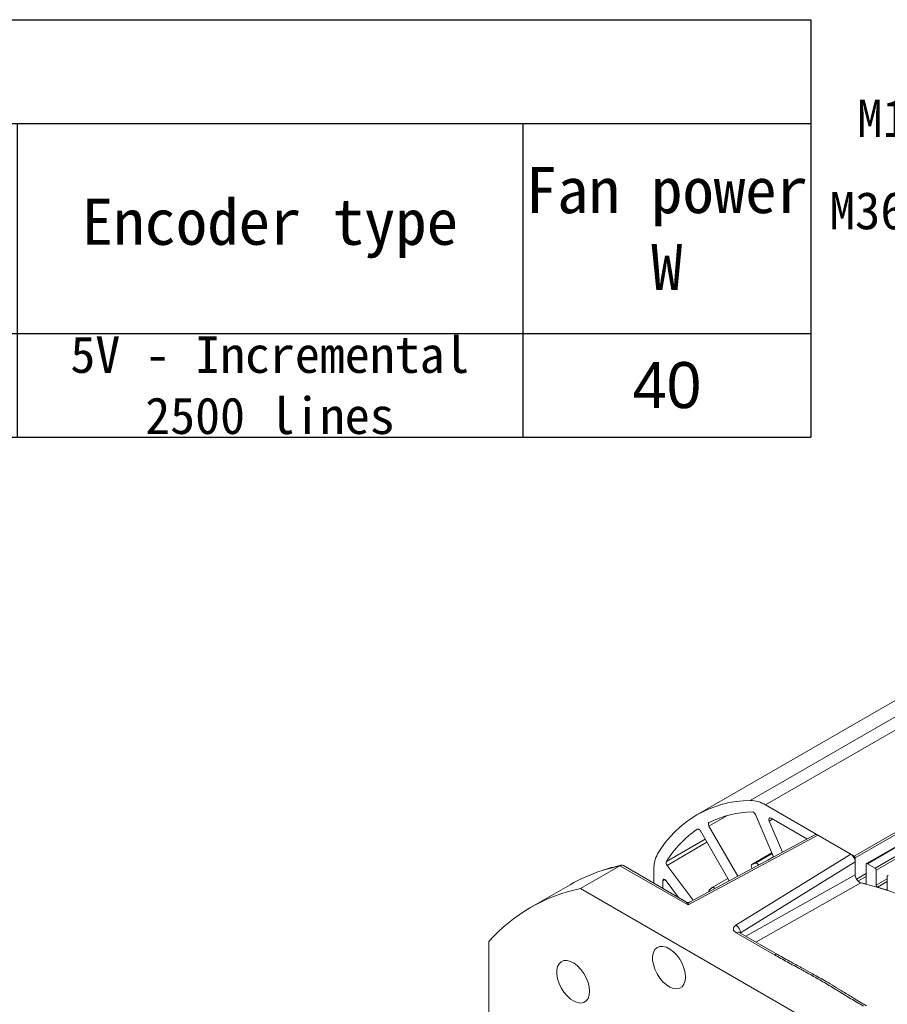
# Model space of a CAD drawing. Header units: inches. Extents: x 1434 to 8431, y -17820 to -4411.
# Tile 9 of 14: x 4679 to 4902, y -17388 to -17134. Entities that reach past the tile are written whole.
import ezdxf

# ---------------------------------------------------------------- set-up
doc = ezdxf.new("R2010")
doc.units = ezdxf.units.IN
doc.header["$MEASUREMENT"] = 0

# ---------------------------------------------------------------- blocks, each defined once
blk = doc.blocks.new('*T50')
at = {"color": 0, "linetype": 'ByBlock', "lineweight": -2, "transparency": 16777216}
for p, q in [((0, 0), (1240.9, 0)), ((0, 0), (0, -107.37)), ((1240.9, 0), (1240.9, -107.37)), ((0, -26.66), (1240.9, -26.66)), ((162.93, -26.66), (162.93, -107.37)), ((340.68, -26.66), (340.68, -107.37)), ((414.74, -26.66), (414.74, -107.37)), ((488.8, -26.66), (488.8, -107.37)), ((651.73, -26.66), (651.73, -107.37)), ((814.66, -26.66), (814.66, -107.37)), ((888.72, -26.66), (888.72, -107.37)), ((962.78, -26.66), (962.78, -107.37)), ((1036.84, -26.66), (1036.84, -107.37)), ((1166.84, -26.66), (1166.84, -107.37)), ((0, -51.04), (340.68, -51.04)), ((74.06, -51.04), (74.06, -107.37)), ((236.99, -51.04), (236.99, -107.37)), ((488.8, -51.04), (814.66, -51.04)), ((562.86, -51.04), (562.86, -107.37)), ((725.79, -51.04), (725.79, -107.37)), ((0, -80.71), (1240.9, -80.71)), ((0, -107.37), (1240.9, -107.37))]:
    blk.add_line(p, q, dxfattribs=at)
at = {"color": 0, "transparency": 16777216, "attachment_point": 5}
for s, insert, char_height, width in [('{\\fSimSun|b0|i0|c0|p34;Motor specifications}', (620.45, -13.33), 11.8497, 1240.7847), ('{\\fSimSun|b0|i0|c0|p34;No. of motor poles}', (925.75, -53.69), 11.8497, 73.9403), ('{\\fSimSun|b0|i0|c0|p34;Torque factor Nm/A}', (999.81, -53.69), 11.8497, 73.9403), ('{\\fSimSun|b0|i0|c0|p34;Speed rpm}', (251.81, -38.85), 11.8479, 177.6248), ('{\\fSimSun|b0|i0|c0|p34;Current A}', (570.26, -38.85), 11.8479, 162.8127), ('{\\fSimSun|b0|i0|c0|p34;Power KW}', (81.47, -38.85), 11.8479, 162.8127), ('{\\fSimSun|b0|i0|c0|p34;Torque N.m}', (733.2, -38.85), 11.8479, 162.8127), ('{\\fSimSun|b0|i0|c0|p34;Inertia Kg.m²}', (851.69, -53.69), 11.8497, 73.9403), ('{\\fSimSun|b0|i0|c0|p34;Fan power W}', (1203.87, -53.69), 11.8497, 73.9403), ('{\\fSimSun|b0|i0|c0|p34;Frequency Hz}', (377.71, -53.69), 10.7709, 73.9403), ('{\\fSimSun|b0|i0|c0|p34;Voltage V}', (451.77, -53.69), 11.8479, 73.9403), ('{\\fSimSun|b0|i0|c0|p34;Encoder type}', (1101.84, -53.69), 11.8497, 129.88), ('{\\fSimSun|b0|i0|c0|p34;Operational rating}', (37.03, -65.88), 9.425, 73.9403), ('{\\fSimSun|b0|i0|c0|p34;30 minutes overload}', (118.5, -65.88), 9.425, 88.7524), ('{\\fSimSun|b0|i0|c0|p34;Operational rating}', (199.96, -65.88), 9.425, 73.9403), ('{\\fSimSun|b0|i0|c0|p34;Max mechanical speed}', (288.84, -65.88), 9.425, 103.5644), ('{\\fSimSun|b0|i0|c0|p34;Operational rating}', (525.83, -65.88), 9.425, 73.9403), ('{\\fSimSun|b0|i0|c0|p34;30 minutes overload}', (607.29, -65.88), 9.425, 88.7524), ('{\\fSimSun|b0|i0|c0|p34;Operational rating}', (688.76, -65.88), 9.425, 73.9403), ('{\\fSimSun|b0|i0|c0|p34;30 minutes overload}', (770.23, -65.88), 9.425, 88.7524), ('{\\fSimSun|b0|i0|c0|p34;5V - Incremental 2500 lines}', (1101.84, -94.04), 9.4264, 129.88), ('15', (37.03, -94.04), 11.848, 73.9403), ('18.5', (118.5, -94.04), 11.848, 88.7524), ('1500', (199.96, -94.04), 11.848, 73.9403), ('6000', (288.84, -94.04), 11.848, 103.5644), ('100', (377.71, -94.04), 11.848, 73.9403), ('380', (451.77, -94.04), 11.848, 73.9403), ('29.1', (525.83, -94.04), 11.848, 73.9403), ('35.7', (607.29, -94.04), 11.848, 88.7524), ('96', (688.76, -94.04), 11.848, 73.9403), ('118', (770.23, -94.04), 11.848, 88.7524), ('0.0791', (851.69, -94.04), 11.85, 73.9403), ('4', (925.75, -94.04), 11.85, 73.9403), ('3.30', (999.81, -94.04), 11.85, 73.9403), ('40', (1203.87, -94.04), 11.85, 73.9403)]:
    blk.add_mtext(s, dxfattribs=dict(at, insert=insert, char_height=char_height, width=width))

msp = doc.modelspace()

# ---------------------------------------------------------------- linework, layer by layer
at = {"color": 7, "linetype": 'Continuous', "lineweight": 15}
for p, q in [((4990.5154, -17259.5909), (4853.0539, -17338.9262)), ((5033.6631, -17272.4193), (4896.6844, -17351.4759)), ((4870.6956, -17336.381), (4893.4902, -17349.5368)), ((4872.7874, -17349.759), (4868.1045, -17338.8072)), ((4871.6563, -17340.5603), (4875.0654, -17348.533)), ((4881.3565, -17345.1472), (4872.1294, -17339.8218)), ((4861.3738, -17355.9018), (4853.9732, -17343.0837)), ((4856.1732, -17341.8127), (4863.6121, -17354.6971)), ((4850.787, -17362.1099), (4884.1571, -17344.1503)), ((4883.3704, -17344.0633), (4851.2035, -17361.3754)), ((4884.1571, -17344.1503), (4892.641, -17349.0467)), ((4872.3546, -17348.7468), (4867.221, -17351.7096)), ((4892.641, -17349.0467), (4863.1035, -17367.3278)), ((4864.2737, -17369.2642), (4893.7731, -17351.0067)), ((4893.7731, -17350.0267), (4893.7731, -17354.357)), ((4893.7731, -17354.3564), (4893.7731, -17351.0067)), ((4823.1069, -17357.8879), (4833.2893, -17352.0112)), ((4833.2893, -17352.0112), (4850.787, -17362.1099)), ((4850.4284, -17361.3622), (4834.192, -17351.9915)), ((4842.0128, -17352.9528), (4842.0128, -17356.5052)), ((4845.4085, -17351.9201), (4852.1235, -17360.8802)), ((4867.2667, -17352.7302), (4867.1825, -17352.5624)), ((4867.2634, -17351.6898), (4868.1401, -17351.37)), ((4896.6015, -17356.4706), (4896.6015, -17351.6591)), ((4896.8843, -17351.4957), (4898.8642, -17352.6384)), ((4899.1471, -17353.1283), (4899.1471, -17356.983)), ((4844.2756, -17355.9146), (4844.2756, -17357.8111)), ((4848.3777, -17360.1786), (4845.1514, -17355.8737)), ((4861.0224, -17355.2933), (4857.022, -17357.6022)), ((4901.9755, -17358.0246), (4901.9755, -17354.7607)), ((4820.4563, -17356.9084), (4810.274, -17362.7851)), ((4823.1069, -17357.8879), (4925.4069, -17416.9298)), ((4856.2684, -17358.229), (4856.9835, -17357.6291)), ((4799.5864, -17489.6238), (4799.5864, -17371.4771)), ((4863.1617, -17369.2519), (4873.009, -17374.9353)), ((4873.8088, -17374.8561), (4863.9615, -17369.1728))]:
    msp.add_line(p, q, dxfattribs=at)
at = {"color": 8, "linetype": 'Continuous', "lineweight": 15}
for p, q in [((4993.1577, -17262.2866), (4866.7764, -17335.227)), ((4870.6956, -17336.381), (4994.4036, -17264.9835)), ((5030.3861, -17270.528), (4893.4902, -17349.5368)), ((5030.9519, -17270.8546), (4893.7731, -17350.0267)), ((4896.8843, -17351.4957), (5033.7802, -17272.4869)), ((5035.7601, -17273.6296), (4898.8642, -17352.6384)), ((5036.3259, -17273.9562), (4899.1471, -17353.1283)), ((4856.1732, -17341.8127), (4860.7826, -17339.1524)), ((4872.5326, -17340.0545), (4871.6563, -17340.5603)), ((4853.1576, -17342.6318), (4853.1897, -17342.6133)), ((4855.195, -17345.2), (4845.2194, -17350.9573)), ((4845.4085, -17351.9201), (4855.6592, -17346.0039)), ((4867.2634, -17351.6898), (4872.3562, -17348.7505)), ((4872.42, -17348.8999), (4868.1401, -17351.37)), ((4871.2703, -17350.5755), (4872.7671, -17349.7116)), ((4844.8416, -17355.588), (4844.2756, -17355.9146)), ((4865.6839, -17370.1668), (4893.7731, -17354.3564)), ((4894.1039, -17355.4512), (4896.6015, -17354.0098)), ((4896.6015, -17354.7479), (4894.4793, -17355.9727)), ((4899.1471, -17356.983), (4901.9755, -17355.3506)), ((4901.9755, -17356.0715), (4899.4967, -17357.5022)), ((4895.2369, -17356.4491), (4868.229, -17371.6357)), ((4896.3974, -17356.6666), (4896.5903, -17356.5553)), ((4901.7506, -17358.2145), (4901.9695, -17358.0882)), ((4864.2048, -17369.3132), (4864.2737, -17369.2642)), ((4864.2737, -17369.2642), (4864.2737, -17369.353))]:
    msp.add_line(p, q, dxfattribs=at)
at = {"color": 7, "linetype": 'Continuous', "lineweight": 15, "flags": 128}
for points in [[(4856.1732, -17341.8127), (4856.1013, -17341.6694), (4856.0485, -17341.5227), (4856.0168, -17341.3783), (4856.0077, -17341.2421), (4856.0214, -17341.1196), (4856.0573, -17341.0158), (4856.1142, -17340.9349), (4856.1895, -17340.8801)], [(4872.1294, -17339.8218), (4871.9791, -17339.7585), (4871.8396, -17339.7468), (4871.721, -17339.7874), (4871.6317, -17339.8774), (4871.5781, -17340.0103), (4871.5642, -17340.1767), (4871.5909, -17340.3645), (4871.6563, -17340.5603)], [(4853.1576, -17342.6318), (4853.2427, -17342.5939), (4853.3412, -17342.5851), (4853.4491, -17342.6058), (4853.562, -17342.6551), (4853.6753, -17342.7311), (4853.7845, -17342.8307), (4853.8852, -17342.9499), (4853.9732, -17343.0837)], [(4867.1825, -17352.5624), (4867.1212, -17352.4203), (4867.0791, -17352.2775), (4867.0578, -17352.1395), (4867.0581, -17352.0116), (4867.0801, -17351.8988), (4867.1228, -17351.8053), (4867.1847, -17351.7347), (4867.2634, -17351.6898)], [(4844.2756, -17355.9146), (4844.2959, -17355.7528), (4844.3554, -17355.626), (4844.4499, -17355.5435), (4844.5724, -17355.5111), (4844.7143, -17355.5312), (4844.8653, -17355.6023), (4845.0146, -17355.7192), (4845.1514, -17355.8737)], [(4856.9835, -17357.6291), (4857.0617, -17357.5834), (4857.1537, -17357.565), (4857.256, -17357.5747), (4857.3647, -17357.6121), (4857.4756, -17357.6757), (4857.5844, -17357.7631), (4857.687, -17357.871), (4857.6956, -17357.8813)], [(4935.7019, -17378.9919), (4934.3175, -17377.7769), (4930.4532, -17374.5603), (4926.5481, -17371.5642), (4922.6139, -17368.7974), (4918.6621, -17366.2683), (4914.7045, -17363.9842), (4910.7528, -17361.9518), (4906.8185, -17360.1773), (4902.9135, -17358.6659), (4899.0491, -17357.4219), (4895.2369, -17356.4491)], [(4896.6015, -17356.4706), (4896.5978, -17356.5209), (4896.5869, -17356.5656), (4896.5691, -17356.6037), (4896.5448, -17356.6341), (4896.5146, -17356.656), (4896.4794, -17356.6689), (4896.44, -17356.6725), (4896.3974, -17356.6666)], [(4901.9755, -17358.0246), (4901.9714, -17358.0776), (4901.9592, -17358.1244), (4901.9393, -17358.1636), (4901.9122, -17358.194), (4901.8787, -17358.2147), (4901.8399, -17358.2252), (4901.7968, -17358.2251), (4901.7506, -17358.2145)], [(4850.1409, -17380.6584), (4850.0417, -17379.5478), (4849.7487, -17378.3747), (4849.2758, -17377.1938), (4848.6449, -17376.0605), (4847.8855, -17375.0276), (4847.0333, -17374.1436), (4846.1279, -17373.4497), (4845.2119, -17372.9783), (4844.3279, -17372.7516), (4843.5173, -17372.7801), (4842.8181, -17373.0624), (4842.2629, -17373.5855), (4841.8777, -17374.3248), (4841.6805, -17375.2457), (4841.6805, -17376.3053), (4841.8777, -17377.4538), (4842.2629, -17378.6378), (4842.8181, -17379.8017), (4843.5173, -17380.8912), (4844.3279, -17381.8553), (4845.2119, -17382.6489), (4846.1279, -17383.235), (4847.0333, -17383.5861), (4847.8855, -17383.6858), (4848.6449, -17383.5294), (4849.2758, -17383.1244), (4849.7487, -17382.4895), (4850.0417, -17381.6545), (4850.1409, -17380.6584)], [(4825.4996, -17384.2961), (4825.4004, -17383.1855), (4825.1074, -17382.0124), (4824.6344, -17380.8315), (4824.0035, -17379.6982), (4823.2442, -17378.6654), (4822.3919, -17377.7813), (4821.4866, -17377.0874), (4820.5705, -17376.616), (4819.6865, -17376.3893), (4818.876, -17376.4178), (4818.1768, -17376.7002), (4817.6216, -17377.2232), (4817.2364, -17377.9625), (4817.0391, -17378.8834), (4817.0391, -17379.943), (4817.2364, -17381.0916), (4817.6216, -17382.2755), (4818.1768, -17383.4394), (4818.876, -17384.5289), (4819.6865, -17385.493), (4820.5705, -17386.2866), (4821.4866, -17386.8727), (4822.3919, -17387.2238), (4823.2442, -17387.3235), (4824.0035, -17387.1672), (4824.6344, -17386.7621), (4825.1074, -17386.1272), (4825.4004, -17385.2922), (4825.4996, -17384.2961)]]:
    msp.add_lwpolyline(points, dxfattribs=at)
at = {"color": 8, "linetype": 'Continuous', "lineweight": 15, "flags": 128}
msp.add_lwpolyline([(4833.2893, -17352.0112), (4829.8952, -17352.8726), (4828.6918, -17353.246)], dxfattribs=at)
at = {"color": 7, "linetype": 'Continuous', "lineweight": 15}
for centre, radius, start, end in [((4867.0119, -17363.1116), 27.8856, 90.483935, 149.551316), ((4866.6588, -17342.8585), 7.6324, 58.068702, 89.117517), ((4868.1793, -17365.8464), 27.696, 91.684021, 115.652021), ((4867.2008, -17339.0969), 0.9489, 17.772345, 80.017856), ((4868.8063, -17365.4996), 27.7095, 124.384286, 148.344467), ((4849.6478, -17352.6944), 7.6393, 150.908696, 181.938526), ((4846.1116, -17351.2821), 0.9494, 159.998069, 222.219232), ((4893.159, -17350.0546), 0.6147, 2.602157, 57.399323), ((4842.0677, -17394.415), 43.2874, 107.999099, 119.950645), ((4868.1815, -17352.1417), 0.7728, 21.995927, 93.071374), ((4896.7739, -17351.6312), 0.1747, 50.816273, 189.220445), ((4898.533, -17353.1562), 0.6147, 2.602286, 57.397222), ((4882.3614, -17414.5864), 59.5962, 76.37783, 77.822759), ((4902.1479, -17354.7327), 0.1747, 50.816273, 189.220445), ((4832.0327, -17400.4862), 43.5234, 101.834104, 138.201117), ((4856.6524, -17358.5754), 0.5171, 137.947186, 195.241457), ((4899.7302, -17356.9676), 0.5834, 181.510841, 246.395687), ((4880.2894, -17422.202), 67.4906, 71.458707, 73.465606), ((4861.8894, -17369.3833), 2.3872, 2.8585, 59.43089)]:
    msp.add_arc(centre, radius, start, end, dxfattribs=at)
at = {"color": 8, "linetype": 'Continuous', "lineweight": 15}
for centre, start, end in [((4863.6303, -17369.9062), 65.692751, 125.60897), ((4873.4776, -17375.5895), 65.695114, 125.608571)]:
    msp.add_arc(centre, 0.8047, start, end, dxfattribs=at)
at = {"color": 7, "linetype": 'Continuous', "lineweight": 15}
for centre, start_param, end_param in [((4884.1571, -17345.4569), 5.49744403, 6.26572138), ((4892.641, -17350.3533), 3.9266477, 5.49744403)]:
    msp.add_ellipse(centre, major_axis=(-0.8008, 1.3858), ratio=0.57745275, start_param=start_param, end_param=end_param, dxfattribs=at)
for points, knots in [([(4833.5905, -17351.913), (4832.728, -17352.0995), (4831.1314, -17352.4448), (4829.6056, -17352.9483), (4828.9041, -17353.1798)], [0, 0, 0, 0, 0.54020918, 1, 1, 1, 1]), ([(4834.1912, -17351.9931), (4834.1211, -17351.9585), (4833.9794, -17351.8886), (4833.7465, -17351.8671), (4833.5117, -17351.9012), (4833.3626, -17351.9749), (4833.2893, -17352.0112)], [0, 0, 0, 0, 0.25217991, 0.50979189, 0.75879823, 1, 1, 1, 1]), ([(4895.2369, -17356.4491), (4895.1116, -17356.4063), (4894.861, -17356.3207), (4894.48, -17356.0009), (4894.1493, -17355.5806), (4893.9048, -17355.0943), (4893.7876, -17354.6705), (4893.7768, -17354.4384), (4893.7731, -17354.3564)], [0, 0, 0, 0, 0.18049937, 0.36101835, 0.54132649, 0.72148015, 0.90167379, 1, 1, 1, 1]), ([(4851.2066, -17361.3737), (4851.1465, -17361.4008), (4851.0237, -17361.4559), (4850.819, -17361.477), (4850.6129, -17361.4514), (4850.4893, -17361.3917), (4850.4283, -17361.3621)], [0, 0, 0, 0, 0.24246312, 0.495306, 0.75060936, 1, 1, 1, 1]), ([(4863.1035, -17367.3278), (4862.9253, -17367.4652), (4862.5547, -17367.7508), (4862.401, -17368.2972), (4862.5877, -17368.8403), (4862.9753, -17369.1182), (4863.1617, -17369.2519)], [0, 0, 0, 0, 0.24055266, 0.49999836, 0.75944723, 1, 1, 1, 1]), ([(4863.9671, -17369.1742), (4863.9562, -17369.1685), (4863.9145, -17369.1466), (4863.9011, -17369.1293), (4863.909, -17369.1377), (4863.909, -17369.1378)], [0, 0, 0, 0, 0.26027433, 0.99366155, 1, 1, 1, 1]), ([(4873.009, -17374.9353), (4874.0967, -17375.5473), (4876.3288, -17376.8035), (4879.7307, -17378.6197), (4883.0814, -17380.4594), (4886.2788, -17382.3044), (4889.4526, -17384.2302), (4892.6016, -17386.1941), (4894.7941, -17387.4923), (4895.8694, -17388.129)], [0, 0, 0, 0, 0.14092159, 0.28920468, 0.4298966, 0.5699281, 0.70860231, 0.8570879, 1, 1, 1, 1]), ([(4896.6692, -17388.0499), (4895.5681, -17387.3975), (4893.5551, -17386.205), (4890.8341, -17384.5129), (4888.4723, -17383.0691), (4886.4449, -17381.8623), (4884.5626, -17380.7766), (4882.5955, -17379.6736), (4880.1783, -17378.353), (4877.1584, -17376.7374), (4874.9888, -17375.5189), (4873.8088, -17374.8561)], [0, 0, 0, 0, 0.14689943, 0.26853248, 0.36926221, 0.46457811, 0.53768304, 0.6158927, 0.71883228, 0.84707374, 1, 1, 1, 1])]:
    msp.add_open_spline(points, degree=3, knots=knots, dxfattribs=at)
at = {"color": 8, "linetype": 'Continuous', "lineweight": 15}
for points, knots in [([(4850.787, -17362.1099), (4850.7239, -17361.9241), (4850.599, -17361.5568), (4850.4848, -17361.4266), (4850.4283, -17361.3623)], [0, 0, 0, 0, 0.50589774, 1, 1, 1, 1]), ([(4851.2055, -17361.3802), (4851.1411, -17361.4412), (4851.0079, -17361.5671), (4850.8622, -17361.9251), (4850.787, -17362.1099)], [0, 0, 0, 0, 0.48369681, 1, 1, 1, 1])]:
    msp.add_open_spline(points, degree=3, knots=knots, dxfattribs=at)

# ---------------------------------------------------------------- block references
msp.add_blockref('*T50', (3641.4671, -17134.4946))

# ---------------------------------------------------------------- texts
at = {"char_height": 9.6, "width": 1257.732614, "attachment_point": 1}
for s, insert in [('{\\fKaiTi_GB2312|b0|i0|c134|p49;M16X1.5 \\fKaiTi_GB2312|b0|i0|c134|p49;Screw sleeve}', (4894.2669, -17155.0234)), ('{\\fKaiTi_GB2312|b0|i0|c134|p49;M36X1.5 \\fKaiTi_GB2312|b0|i0|c134|p49;Screw sleeve}', (4887.1675, -17178.7802))]:
    msp.add_mtext(s, dxfattribs=dict(at, insert=insert))

doc.saveas('drawing.dxf')
